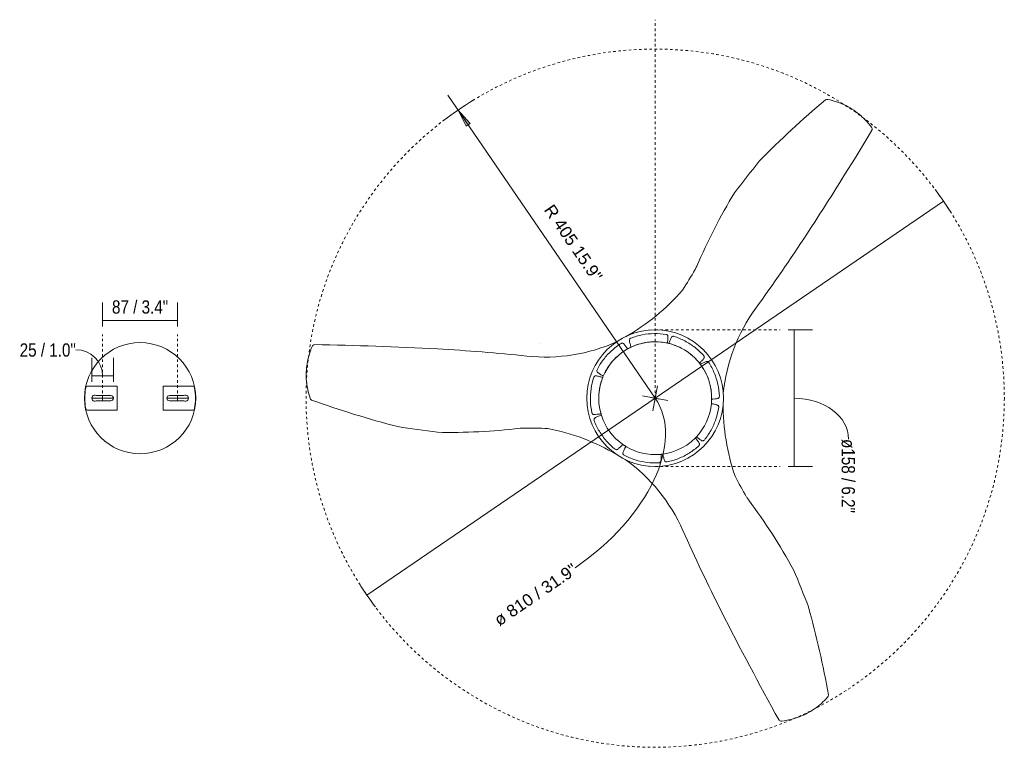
# Model space of a CAD drawing. Header units: millimetres. Extents: x 6173 to 9106, y -2901 to 7034.
# Tile 3 of 3: x 7964 to 9106, y 6190 to 7034. Entities that reach past the tile are written whole.
import ezdxf

# ---------------------------------------------------------------- set-up
doc = ezdxf.new("R2010")
doc.units = ezdxf.units.MM
for name, pattern in [('Dash', [6, 3, -3]), ('Hidden', [7.14375, 4.7625, -2.38125]), ('Punto', [4.7625, 0, -4.7625])]:
    doc.linetypes.add(name, pattern=pattern)
doc.layers.add('A-ANNO-DIMS', color=7, linetype='Dash', lineweight=9, true_color=0xd2d2d2)
for name, color, linetype, lineweight in [('A-ANNO-DIMS-7', 7, 'Continuous', 9), ('A-DETL-THIN', 7, 'Continuous', 9), ('E-LITE-EQPM', 7, 'Continuous', 20)]:
    doc.layers.add(name, color=color, linetype=linetype, lineweight=lineweight)
doc.layers.add('NPLT', color=7, linetype='Punto', lineweight=9, true_color=0xffffff, plot=False)
doc.styles.add('Arial', font='arial.ttf', dxfattribs={"height": 14})
doc.styles.add('Arial Narrow', font='ARIALN.TTF', dxfattribs={"height": 15.4})
doc.dimstyles.new('Diameter_-_3mm_Arial', dxfattribs={"dimscale": 304.8, "dimtxt": 14.283632, "dimasz": 0, "dimexe": 0.055118, "dimexo": 0, "dimgap": 0.034449, "dimtad": 1, "dimjust": 3, "dimdec": 0, "dimzin": 0, "dimdsep": 46, "dimtxsty": 'Arial', "dimblk1": 'NONE', "dimblk2": 'NONE', "dimsah": 1, "dimcen": 0.09, "dimadec": 0, "dimazin": 0, "dimtfac": 1, "dimtdec": 4, "dimtix": 1, "dimtmove": 0, "dimatfit": 2, "dimfxl": 1, "dimtvp": 1, "dimtolj": 1, "dimtzin": 0, "dimarcsym": 2})
doc.dimstyles.new('FARO_-_2_2mm_Arial_Narrow_mm_Inch_Right', dxfattribs={"dimscale": 304.8, "dimtxt": 15.760837, "dimasz": 0, "dimexe": 0.068898, "dimexo": 0.0625, "dimgap": 0.011483, "dimtad": 1, "dimdec": 0, "dimzin": 0, "dimdsep": 46, "dimtxsty": 'Arial Narrow', "dimblk1": 'NONE', "dimblk2": 'NONE', "dimsah": 1, "dimcen": 0.09, "dimadec": 0, "dimazin": 0, "dimtfac": 1, "dimtdec": 4, "dimtix": 1, "dimtmove": 0, "dimatfit": 3, "dimfxl": 0.022966, "dimfxlon": 1, "dimtvp": 1, "dimtolj": 1, "dimtzin": 0, "dimarcsym": 2})
doc.dimstyles.new('FARO_-_2_2mm_Arial_Narrow_mm_Inch_Right_1', dxfattribs={"dimscale": 304.8, "dimtxt": 15.760837, "dimasz": 0, "dimexe": 0.068898, "dimexo": 0.0625, "dimgap": 0.011483, "dimtad": 1, "dimdec": 0, "dimzin": 0, "dimdsep": 46, "dimtxsty": 'Arial Narrow', "dimblk1": 'NONE', "dimblk2": 'NONE', "dimsah": 1, "dimcen": 0.09, "dimadec": 0, "dimazin": 0, "dimtfac": 1, "dimtdec": 4, "dimtix": 1, "dimtmove": 1, "dimatfit": 3, "dimfxl": 0.022966, "dimfxlon": 1, "dimtvp": 1, "dimtolj": 1, "dimtzin": 0, "dimarcsym": 2})
doc.dimstyles.new('Radial_-_3mm_Arial', dxfattribs={"dimscale": 304.8, "dimtxt": 14.283632, "dimasz": 0.068898, "dimexe": 0.068898, "dimexo": 0, "dimgap": 0.04019, "dimtad": 1, "dimjust": 3, "dimdec": 0, "dimzin": 0, "dimdsep": 46, "dimtxsty": 'Arial', "dimsah": 1, "dimcen": 0.09, "dimdle": 0.068898, "dimadec": 0, "dimazin": 0, "dimtfac": 1, "dimtdec": 4, "dimtix": 1, "dimtmove": 0, "dimatfit": 2, "dimfxl": 1, "dimtvp": 1, "dimtfill": 1, "dimtolj": 1, "dimtzin": 0, "dimarcsym": 2})

# ---------------------------------------------------------------- blocks, each defined once
blk = doc.blocks.new('DIMBLOCK6-Planta_PDF Fixing Holes')
at = {"layer": 'A-ANNO-DIMS-7', "color": 251, "true_color": 0x5b5b5b, "transparency": 16777216}
for p, q in [((8047.5, 6613.9), (8047.5, 6641.9)), ((8072.5, 6613.9), (8072.5, 6641.9)), ((8047.5, 6620.9), (8072.5, 6620.9)), ((8047.5, 6620.9), (8047.5, 6613.9)), ((8072.5, 6620.9), (8072.5, 6613.9))]:
    blk.add_line(p, q, dxfattribs=at)
blk.add_ellipse((8029.1, 6620.9), major_axis=(30.9, 0), ratio=0.978585, start_param=0, end_param=1.570796, dxfattribs=at)
at = {"layer": 'A-ANNO-DIMS-7', "color": 0, "transparency": 16777216, "insert": (7963.8, 6658.6), "char_height": 15.4, "width": 78.354, "attachment_point": 1, "line_spacing_factor": 0.974696, "style": 'Arial Narrow'}
blk.add_mtext('25 / 1.0"', dxfattribs=at)
blk = doc.blocks.new('_None')
blk = doc.blocks.new('DIMBLOCK7-Planta_PDF Fixing Holes')
at = {"layer": 'A-ANNO-DIMS-7', "color": 251, "true_color": 0x5b5b5b, "transparency": 16777216}
for p, q in [((8060, 6678.1), (8060, 6706.1)), ((8147, 6678.1), (8147, 6706.1)), ((8060, 6685.1), (8147, 6685.1)), ((8060, 6685.1), (8060, 6678.1)), ((8147, 6685.1), (8147, 6678.1))]:
    blk.add_line(p, q, dxfattribs=at)
at = {"layer": 'A-ANNO-DIMS-7', "color": 0, "transparency": 16777216, "insert": (8070.9, 6708.5), "char_height": 15.4, "width": 78.354, "attachment_point": 1, "line_spacing_factor": 0.974696, "style": 'Arial Narrow'}
blk.add_mtext('87 / 3.4"', dxfattribs=at)
blk = doc.blocks.new('DIMBLOCK8-Planta_PDF')
at = {"layer": 'A-ANNO-DIMS-7', "color": 8, "true_color": 0x787878, "transparency": 16777216}
for p, q in [((8701, 6595), (9035.3, 6823.5)), ((8701, 6595), (8366.6, 6366.4)), ((8696.1, 6595.9), (8705.8, 6594)), ((8700, 6590.1), (8701.9, 6599.8))]:
    blk.add_line(p, q, dxfattribs=at)
for start, end in [(31.9812, 36.7346), (211.9812, 216.7346)]:
    blk.add_arc((8701, 6595), 405, start, end, dxfattribs=at)
blk.add_ellipse((8546, 6489), major_axis=(155, 106), ratio=0.585256, start_param=4.712389, end_param=6.283185, dxfattribs=at)
at = {"layer": 'A-ANNO-DIMS-7', "color": 0, "transparency": 16777216, "insert": (8512.3, 6341.6), "char_height": 14, "width": 133.167, "attachment_point": 1, "rotation": 34.3579, "line_spacing_factor": 0.941778, "style": 'Arial'}
blk.add_mtext('ø 810 / 31.9"', dxfattribs=at)
blk = doc.blocks.new('DIMBLOCK9-Planta_PDF')
at = {"layer": 'A-ANNO-DIMS-7', "transparency": 16777216}
blk.add_hatch(color=256, dxfattribs=at).paths.add_polyline_path([(8472.3, 6929.2), (8481.9, 6910.4), (8486.5, 6913.5)])
for p, q in [((8701, 6595), (8460.5, 6946.6)), ((8472.3, 6929.2), (8481.9, 6910.4)), ((8486.5, 6913.5), (8472.3, 6929.2)), ((8481.9, 6910.4), (8486.5, 6913.5)), ((8703.7, 6609.5), (8698.2, 6580.4)), ((8686.4, 6597.7), (8715.6, 6592.2))]:
    blk.add_line(p, q, dxfattribs=at)
blk.add_arc((8701, 6595), 405, 121.398, 127.3398, dxfattribs=at)
at = {"layer": 'A-ANNO-DIMS-7', "color": 0, "transparency": 16777216, "insert": (8582.9, 6821.4), "char_height": 14, "width": 122.619, "attachment_point": 1, "rotation": 304.3689, "line_spacing_factor": 0.941778, "style": 'Arial', "bg_fill": 3, "box_fill_scale": 1.25, "bg_fill_color": 256, "bg_fill_true_color": 13158600, "bg_fill_transparency": 0}
blk.add_mtext('R 405 15.9"', dxfattribs=at)
blk = doc.blocks.new('DIMBLOCK10-Planta_PDF')
at = {"layer": 'A-ANNO-DIMS-7', "color": 251, "true_color": 0x5b5b5b, "transparency": 16777216}
for p, q in [((8855.3, 6674.2), (8883.3, 6674.2)), ((8862.3, 6674.2), (8855.3, 6674.2)), ((8862.3, 6674.2), (8862.3, 6515.8)), ((8855.3, 6515.8), (8883.3, 6515.8)), ((8862.3, 6515.8), (8855.3, 6515.8))]:
    blk.add_line(p, q, dxfattribs=at)
blk.add_ellipse((8862.3, 6547.6), major_axis=(63, 0), ratio=0.752535, start_param=0, end_param=1.570796, dxfattribs=at)
at = {"layer": 'A-ANNO-DIMS-7', "color": 0, "transparency": 16777216, "insert": (8932.7, 6547.6), "char_height": 15.4, "width": 102.971, "attachment_point": 1, "rotation": 270, "line_spacing_factor": 0.974696, "style": 'Arial Narrow'}
blk.add_mtext('ø158 / 6.2"', dxfattribs=at)

msp = doc.modelspace()

# ---------------------------------------------------------------- linework, layer by layer
at = {"layer": 'A-ANNO-DIMS'}
for p, q in [((8701, 6595), (8701, 7034.1)), ((8701, 6674.2), (8846, 6674.2)), ((8060, 6595), (8060, 6669)), ((8147, 6595), (8147, 6669)), ((8047.5, 6595), (8047.5, 6595.8)), ((8072.5, 6595), (8072.5, 6595.8)), ((8701, 6515.8), (8846, 6515.8))]:
    msp.add_line(p, q, dxfattribs=at)
msp.add_circle((8701, 6595), 405, dxfattribs=at)
at = {"layer": 'A-ANNO-DIMS', "color": 7, "linetype": 'Hidden'}
msp.add_arc((8701, 6595), 65.5, 0, 180, dxfattribs=at)
at = {"layer": 'A-DETL-THIN'}
for centre, radius, start, end in [((9618.7, 6087.8), 1116.7, 130.1588, 135.5364), ((5643.8, 8893.3), 3859.6, 326.8928, 329.0103), ((10085.5, 5852.4), 1622.5, 141.1583, 142.802), ((9360, 6488.1), 663.8, 148.6547, 156.9407), ((7190.6, 7884.7), 2013, 323.9275, 326.8928), ((8304.9, 6994.9), 508.4, 327.3262, 330.4615), ((8686.9, 6778.5), 69.3, 330.4347, 333.9756), ((8541.2, 6886.9), 253.8, 299.6032, 319.0268), ((8981.4, 6580.2), 202.5, 143.9275, 174.293), ((8573.5, 6845.2), 202.5, 263.9275, 294.293), ((8239.1, 2798.2), 3859.6, 86.8928, 89.0103), ((8339.2, 4642.1), 2013, 83.9275, 86.8928), ((8681.3, 7643.3), 1116.7, 250.1588, 255.5364), ((9033.6, 6587.3), 253.8, 179.6032, 199.0268), ((8651.7, 8165.2), 1622.5, 261.1583, 262.802), ((8464, 7219.1), 663.8, 268.6547, 276.9407), ((8549.1, 6491), 69.3, 90.4347, 93.9756), ((8552.6, 6052), 508.4, 87.3262, 90.4615), ((8528, 6310.7), 253.8, 59.6032, 79.0268), ((8548, 6359.5), 202.5, 23.9275, 54.293), ((9245.3, 6738), 508.4, 207.3262, 210.4615), ((8866.9, 6515.4), 69.3, 210.4347, 213.9756), ((8278.9, 6077.7), 663.8, 28.6547, 36.9407), ((10573.1, 7258.1), 2013, 203.9275, 206.8928), ((7365.7, 5767.2), 1622.5, 21.1583, 22.802), ((7802.9, 6053.7), 1116.7, 10.1588, 15.5364), ((12220, 8093.3), 3859.6, 206.8928, 209.0103)]:
    msp.add_arc(centre, radius, start, end, dxfattribs=at)
for points in [[(8951.9, 6909.4), (8947.5, 6915.2), (8937.8, 6925.3), (8920.9, 6936), (8908.1, 6940.2), (8901.3, 6941.5)], [(8303.1, 6655.1), (8300.3, 6648.3), (8296.4, 6634.8), (8295.6, 6614.9), (8298.5, 6601.7), (8300.7, 6595.1)], [(8847.8, 6220.4), (8855.1, 6221.3), (8868.7, 6224.7), (8886.4, 6234), (8896.4, 6243), (8900.9, 6248.2)]]:
    msp.add_open_spline(points, degree=3, dxfattribs=at)
at = {"layer": 'E-LITE-EQPM'}
for p, q in [((8694.2, 6673.9), (8694.1, 6673.9)), ((8707.9, 6673.9), (8707.8, 6673.9)), ((8076.9, 6609), (8042.9, 6609)), ((8076.9, 6581), (8076.9, 6609)), ((8164.2, 6609), (8130.2, 6609)), ((8130.2, 6609), (8130.2, 6581)), ((8622.1, 6602), (8622.1, 6601.9)), ((8779.9, 6601.9), (8779.9, 6602)), ((8072.5, 6595), (8047.5, 6595)), ((8052.7, 6598.1), (8069.4, 6598.1)), ((8069.4, 6591.9), (8052.7, 6591.9)), ((8060, 6591.9), (8060, 6598.1)), ((8134.5, 6595), (8159.5, 6595)), ((8137.6, 6598.1), (8154.4, 6598.1)), ((8154.4, 6591.9), (8137.6, 6591.9)), ((8147, 6591.9), (8147, 6598.1)), ((8042.9, 6581), (8076.9, 6581)), ((8130.2, 6581), (8164.2, 6581)), ((8622.1, 6588.1), (8622.1, 6587.9)), ((8779.9, 6587.9), (8779.9, 6588.1)), ((8694.1, 6516.1), (8694.2, 6516)), ((8707.8, 6516), (8707.9, 6516.1))]:
    msp.add_line(p, q, dxfattribs=at)
for centre, radius, start, end in [((8900.1, 6938.2), 3.46, 71.367, 117.5625), ((8949, 6907.2), 3.72, 342.942, 37.5317), ((8701, 6595), 79.2, 360, 180), ((8103.5, 6595), 64.5, 0, 180), ((8701, 6595), 65.5, 90, 234.7786), ((8701, 6595), 65.5, 355, 90), ((8701, 6595), 65.5, 76.099, 77.5755), ((8306.6, 6653.6), 3.72, 102.942, 157.5317), ((8701, 6595), 65.5, 115.0936, 119.2643), ((8701, 6595), 65.5, 36.8249, 38.4986), ((8701, 6595), 65.5, 156.8665, 158.4836), ((8103.5, 6595), 64.2, 169.2669, 190.7331), ((8042.9, 6606.5), 2.5, 90, 169.2669), ((8164.2, 6606.5), 2.5, 10.7331, 90), ((8103.5, 6595), 64.2, 349.2669, 10.7331), ((8103.5, 6595), 64.5, 180, 0), ((8051, 6595), 3.5, 62.3396, 297.6604), ((8069.4, 6595), 3.1, 270, 90), ((8137.6, 6595), 3.1, 90, 270), ((8156, 6595), 3.5, 242.3396, 117.6604), ((8304.1, 6595.8), 3.46, 191.367, 237.5625), ((8701, 6595), 79.2, 180, 360), ((8701, 6595), 65.5, 354.5797, 359.0823), ((8042.9, 6583.5), 2.5, 190.7331, 270), ((8164.2, 6583.5), 2.5, 270, 349.2669), ((8701, 6595), 65.5, 316.0763, 354.5666), ((8701, 6595), 65.5, 195.9356, 197.3717), ((8701, 6595), 65.5, 270, 315.3446), ((8701, 6595), 65.5, 315.3575, 316.861), ((8701, 6595), 65.5, 234.8005, 238.7215), ((8701, 6595), 65.5, 235, 270), ((8701, 6595), 65.5, 276.1893, 277.803), ((8898.6, 6250.8), 3.46, 311.367, 357.5625), ((8847.3, 6224.1), 3.72, 222.942, 277.5317)]:
    msp.add_arc(centre, radius, start, end, dxfattribs=at)
for points in [[(8661.5, 6658.5), (8661.9, 6658.7), (8662.4, 6658.9), (8663.1, 6658.9), (8663.8, 6658.7), (8664.2, 6658.5), (8664.4, 6658.3)], [(8713.7, 6669), (8714.1, 6668.9), (8714.7, 6668.6), (8715.2, 6668.2), (8715.6, 6667.6), (8715.8, 6667.2), (8715.8, 6666.9)], [(8757.4, 6644.2), (8757.6, 6643.9), (8757.9, 6643.3), (8758, 6642.6), (8758, 6641.9), (8757.8, 6641.5), (8757.6, 6641.3)], [(8629.8, 6619.3), (8630, 6619.7), (8630.3, 6620.2), (8630.8, 6620.7), (8631.4, 6621), (8631.9, 6621.1), (8632.2, 6621)], [(8775.5, 6597.2), (8775.4, 6596.7), (8775.3, 6596.2), (8775, 6595.5), (8774.5, 6595), (8774.1, 6594.8), (8773.8, 6594.7)], [(8630.1, 6569.1), (8630, 6569.5), (8630, 6570.1), (8630.1, 6570.8), (8630.4, 6571.5), (8630.7, 6571.8), (8630.9, 6572)], [(8758, 6546.4), (8757.7, 6546.1), (8757.2, 6545.8), (8756.5, 6545.5), (8755.8, 6545.4), (8755.4, 6545.5), (8755.1, 6545.7)], [(8664.9, 6528.9), (8664.5, 6529.1), (8664.1, 6529.5), (8663.7, 6530.1), (8663.5, 6530.8), (8663.5, 6531.2), (8663.6, 6531.5)], [(8714.7, 6521), (8714.3, 6521), (8713.7, 6521), (8713, 6521.3), (8712.4, 6521.6), (8712.1, 6522), (8712, 6522.3)]]:
    msp.add_open_spline(points, degree=3, knots=[0, 0, 0, 0, 0.333333, 0.5, 0.666667, 1, 1, 1, 1], dxfattribs=at)
for points in [[(8671, 6661.9), (8671, 6662.2), (8671, 6662.8), (8671.6, 6663.7), (8672.2, 6664.3), (8672.5, 6664.5)], [(8673.2, 6654.3), (8672.7, 6655.6), (8671.8, 6658.3), (8671.2, 6660.7), (8671, 6661.9)], [(8672.5, 6664.5), (8676.9, 6666.2), (8685.8, 6668.9), (8699.8, 6670.4), (8709.1, 6669.7), (8713.7, 6669)], [(8715.8, 6666.9), (8715.8, 6665.7), (8715.7, 6663.1), (8715.3, 6660.4), (8715.1, 6658.9)], [(8716.7, 6658.5), (8717.2, 6659.9), (8718.2, 6662.4), (8719.3, 6664.7), (8719.8, 6665.7)], [(8719.8, 6665.7), (8720, 6666), (8720.4, 6666.4), (8721.4, 6666.8), (8722.2, 6666.8), (8722.6, 6666.8)], [(8722.6, 6666.8), (8727.1, 6665.3), (8735.7, 6661.8), (8747.5, 6654.1), (8754.2, 6647.7), (8757.4, 6644.2)], [(8633.5, 6627.9), (8635.6, 6632.1), (8640.6, 6640), (8650.1, 6650.4), (8657.5, 6656), (8661.5, 6658.5)], [(8664.4, 6658.3), (8665.2, 6657.4), (8666.7, 6655.5), (8668.2, 6653.3), (8668.9, 6652.1)], [(8757.6, 6641.3), (8756.9, 6640.3), (8755.2, 6638.5), (8753.3, 6636.7), (8752.2, 6635.7)], [(8753.4, 6634.2), (8754.6, 6634.9), (8756.9, 6636.2), (8759.1, 6637.2), (8760.2, 6637.6)], [(8760.2, 6637.6), (8760.4, 6637.7), (8761, 6637.8), (8762.1, 6637.5), (8762.7, 6637), (8763, 6636.7)], [(8763, 6636.7), (8765.5, 6632.7), (8769.9, 6624.5), (8774.1, 6611.1), (8775.3, 6601.9), (8775.5, 6597.2)], [(8634.1, 6625), (8633.8, 6625.2), (8633.5, 6625.7), (8633.3, 6626.7), (8633.4, 6627.5), (8633.5, 6627.9)], [(8640.7, 6620.7), (8639.5, 6621.4), (8637.1, 6622.8), (8635, 6624.3), (8634.1, 6625)], [(8627.6, 6577.9), (8626.6, 6582.5), (8625.4, 6591.7), (8626.2, 6605.8), (8628.3, 6614.9), (8629.8, 6619.3)], [(8632.2, 6621), (8633.4, 6620.8), (8635.9, 6620.3), (8638.6, 6619.5), (8640, 6619)], [(8773.8, 6594.7), (8772.7, 6594.5), (8770.4, 6594.1), (8767.8, 6594), (8766.4, 6593.9)], [(8774.7, 6584.4), (8774, 6579.7), (8771.8, 6570.7), (8766.1, 6557.7), (8760.9, 6550.1), (8758, 6546.4)], [(8766.2, 6588.8), (8767.5, 6588.5), (8769.9, 6588), (8772.2, 6587.3), (8773.2, 6586.9)], [(8773.2, 6586.9), (8773.5, 6586.8), (8774, 6586.5), (8774.5, 6585.5), (8774.7, 6584.8), (8774.7, 6584.4)], [(8629.9, 6576), (8629.6, 6576), (8629, 6576.2), (8628.2, 6576.9), (8627.8, 6577.5), (8627.6, 6577.9)], [(8638, 6577), (8636.5, 6576.7), (8633.7, 6576.2), (8631.1, 6576.1), (8629.9, 6576)], [(8654.7, 6535.7), (8651, 6538.6), (8644.2, 6545), (8635.9, 6556.4), (8631.8, 6564.7), (8630.1, 6569.1)], [(8630.9, 6572), (8632, 6572.6), (8634.3, 6573.8), (8637, 6574.9), (8638.5, 6575.4)], [(8747.6, 6548.9), (8748.5, 6547.9), (8750.1, 6545.8), (8751.5, 6543.8), (8752.1, 6542.7)], [(8755.1, 6545.7), (8754.1, 6546.3), (8752, 6547.6), (8749.9, 6549.3), (8748.7, 6550.2)], [(8657.6, 6535.7), (8657.4, 6535.5), (8656.8, 6535.2), (8655.8, 6535.2), (8655, 6535.5), (8654.7, 6535.7)], [(8663.2, 6541.4), (8662.3, 6540.3), (8660.4, 6538.2), (8658.5, 6536.5), (8657.6, 6535.7)], [(8663.6, 6531.5), (8664, 6532.7), (8665, 6535.1), (8666.2, 6537.7), (8667, 6539)], [(8751.6, 6539.8), (8748.1, 6536.7), (8740.8, 6531), (8728.2, 6524.6), (8719.3, 6522), (8714.7, 6521)], [(8752.1, 6542.7), (8752.3, 6542.5), (8752.4, 6541.9), (8752.3, 6540.8), (8751.9, 6540.2), (8751.6, 6539.8)], [(8705.4, 6519.9), (8700.7, 6519.7), (8691.4, 6520), (8677.6, 6523.1), (8669.1, 6526.7), (8664.9, 6528.9)], [(8707.6, 6521.9), (8707.6, 6521.6), (8707.3, 6521), (8706.5, 6520.3), (8705.8, 6520), (8705.4, 6519.9)], [(8708, 6529.8), (8708.1, 6528.4), (8708, 6525.6), (8707.8, 6523.1), (8707.6, 6521.9)], [(8712, 6522.3), (8711.6, 6523.4), (8710.8, 6525.8), (8710.1, 6528.6), (8709.9, 6530.1)]]:
    msp.add_open_spline(points, degree=3, dxfattribs=at)
at = {"layer": 'NPLT'}
msp.add_line((8567.2, 6658.6), (8563.2, 6658.6), dxfattribs=at)

# ---------------------------------------------------------------- dimensions: what is measured, and where the dimension line sits
at = {"layer": 'A-ANNO-DIMS', "color": 8, "linetype": 'Continuous', "true_color": 0x787878}
dim = msp.add_diameter_dim_2p(p1=(9035.3, 6823.5), p2=(8366.6, 6366.4), dimstyle='Diameter_-_3mm_Arial', override={"dimpost": 'ø<>'}, dxfattribs=at)
dim.commit()
dim.dimension.update_dxf_attribs({"geometry": 'DIMBLOCK8-Planta_PDF', "text_midpoint": (8689.9, 6611.1)})
at = {"layer": 'A-ANNO-DIMS', "color": 251, "linetype": 'Continuous', "true_color": 0x5b5b5b}
dim = msp.add_linear_dim(base=(8147, 6685.1), p1=(8060, 6678.1), p2=(8147, 6678.1), dimstyle='FARO_-_2_2mm_Arial_Narrow_mm_Inch_Right', override={"dimpost": '<>', "dimfxl": 87}, dxfattribs=at)
dim.commit()
dim.dimension.update_dxf_attribs({"geometry": 'DIMBLOCK7-Planta_PDF Fixing Holes', "text_midpoint": (8103.5, 6698.5)})
dim = msp.add_linear_dim(base=(8862.3, 6515.8), p1=(8855.3, 6674.2), p2=(8855.3, 6515.8), angle=90, text='ø<>', dimstyle='FARO_-_2_2mm_Arial_Narrow_mm_Inch_Right_1', override={"dimtad": 4, "dimpost": '<>', "dimfxl": 158.4}, dxfattribs=at)
dim.commit()
dim.dimension.update_dxf_attribs({"geometry": 'DIMBLOCK10-Planta_PDF', "text_midpoint": (8922.4, 6496.1), "dimtype": 160, "text_rotation": 90})
dim = msp.add_linear_dim(base=(8072.5, 6620.9), p1=(8047.5, 6613.9), p2=(8072.5, 6613.9), dimstyle='FARO_-_2_2mm_Arial_Narrow_mm_Inch_Right_1', override={"dimpost": '<>', "dimfxl": 25}, dxfattribs=at)
dim.commit()
dim.dimension.update_dxf_attribs({"geometry": 'DIMBLOCK6-Planta_PDF Fixing Holes', "text_midpoint": (8003, 6648.3), "dimtype": 160})

# ---------------------------------------------------------------- next in the draw order: dimensions: what is measured, and where the dimension line sits
at = {"layer": 'A-ANNO-DIMS', "color": 7, "linetype": 'Continuous'}
dim = msp.add_radius_dim(center=(8701, 6595), mpoint=(8472.3, 6929.2), dimstyle='Radial_-_3mm_Arial', override={"dimpost": 'R<>'}, dxfattribs=at)
dim.commit()
dim.dimension.update_dxf_attribs({"geometry": 'DIMBLOCK9-Planta_PDF', "text_midpoint": (8610.1, 6765.4)})

doc.saveas('drawing.dxf')
